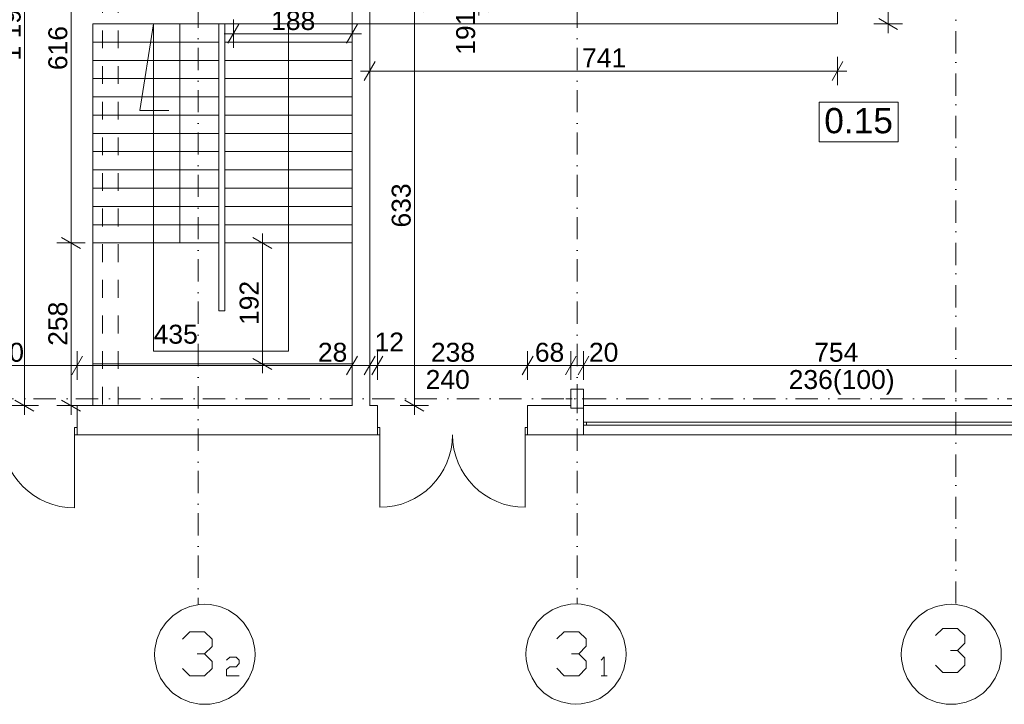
# Model space of a CAD drawing. Extents: x -283435 to 14216, y -77540 to 30522.
# Tile 159 of 177: x -52431 to -36838, y -39941 to -29096. Entities that reach past the tile are written whole.
import ezdxf

# ---------------------------------------------------------------- set-up
doc = ezdxf.new("R2010")
doc.units = 0
doc.header["$MEASUREMENT"] = 0
doc.linetypes.add('Kropki i Kreski', pattern=[670.277762, 352.777767, -176.388884, 0, -141.111112])
doc.linetypes.add('Przerywana', pattern=[564.444447, 282.222223, -282.222223])
for name, color, linetype in [('Drzwi ArchiCAD', 7, 'Continuous'), ('Okna ArchiCADa', 7, 'Continuous'), ('SŁUPY', 7, 'Continuous'), ('WYMIARY', 7, 'Continuous'), ('ŚCIANY', 7, 'Continuous')]:
    doc.layers.add(name, color=color, linetype=linetype)
for name, color, linetype, lineweight in [('Drzwi ArchiCAD_Nr_Pióra__3', 3, 'Continuous', 18), ('Drzwi ArchiCAD_Nr_Pióra__7', 7, 'Continuous', 18), ('LINIE_Nr_Pióra__7', 7, 'Continuous', 18), ('Okna ArchiCADa_Nr_Pióra__23', 23, 'Continuous', 18), ('Okna ArchiCADa_Nr_Pióra__3', 3, 'Continuous', 18), ('Okna ArchiCADa_Nr_Pióra__7', 7, 'Continuous', 18), ('OPISY_Nr_Pióra__65', 65, 'Continuous', 18), ('OPISY_Nr_Pióra__86', 86, 'Continuous', 18), ('OSIE_Nr_Pióra__5', 5, 'Continuous', 18), ('OSIE_Nr_Pióra__7', 7, 'Continuous', 18), ('SŁUPY_Nr_Pióra__20', 20, 'Continuous', 18), ('WYMIARY_Nr_Pióra__4', 4, 'Continuous', 18), ('WYMIARY_Nr_Pióra__5', 5, 'Continuous', 18), ('ŚCIANY_Nr_Pióra__7', 7, 'Continuous', 18)]:
    doc.layers.add(name, color=color, linetype=linetype, lineweight=lineweight)
doc.layers.add('SŁUPY_Nr_Pióra__28', color=7, linetype='Continuous', lineweight=18, true_color=0x260900)
doc.styles.add('GENERATED_STYLE_1', font='arial.ttf')
doc.styles.add('GENERATED_STYLE_2', font='txt')
doc.dimstyles.new('GENERATED_STYLE__1', dxfattribs={"dimtxt": 300, "dimasz": 228, "dimexe": 0.18, "dimexo": 0, "dimgap": 0.09, "dimtad": 1, "dimdec": 0, "dimlfac": 0.1, "dimzin": 0, "dimdsep": 46, "dimtxsty": 'GENERATED_STYLE_2', "dimblk": 'ARROWHEAD_2', "dimblk1": 'ARROWHEAD_2', "dimblk2": 'ARROWHEAD_2', "dimcen": 0.09, "dimclrd": 256, "dimclre": 256, "dimclrt": 256, "dimazin": 0, "dimtfac": 1, "dimtdec": 4, "dimtmove": 0, "dimatfit": 3, "dimfxl": 1, "dimtolj": 1, "dimtzin": 0, "dimarcsym": 0})
doc.dimstyles.new('GENERATED_STYLE__2', dxfattribs={"dimtxt": 300, "dimasz": 228, "dimexe": 0.18, "dimexo": 0, "dimgap": 0.09, "dimtad": 1, "dimtih": 1, "dimtoh": 1, "dimdec": 0, "dimlfac": 0.1, "dimzin": 0, "dimdsep": 46, "dimtxsty": 'GENERATED_STYLE_2', "dimblk": 'ARROWHEAD_2', "dimblk1": 'ARROWHEAD_2', "dimblk2": 'ARROWHEAD_2', "dimcen": 0.09, "dimclrd": 256, "dimclre": 256, "dimclrt": 256, "dimazin": 0, "dimtfac": 1, "dimtdec": 4, "dimtmove": 0, "dimatfit": 3, "dimfxl": 1, "dimtolj": 1, "dimtzin": 0, "dimarcsym": 0})
doc.dimstyles.new('GENERATED_STYLE__3', dxfattribs={"dimtxt": 300, "dimasz": 228, "dimexe": 0.18, "dimexo": 0, "dimgap": 0.09, "dimtad": 1, "dimtih": 1, "dimtoh": 1, "dimdec": 0, "dimlfac": 0.1, "dimzin": 0, "dimdsep": 46, "dimtxsty": 'GENERATED_STYLE_2', "dimblk": 'ARROWHEAD_2', "dimblk1": 'ARROWHEAD_2', "dimblk2": 'ARROWHEAD_2', "dimcen": 0.09, "dimclrd": 256, "dimclre": 256, "dimclrt": 256, "dimazin": 0, "dimtfac": 1, "dimtdec": 4, "dimtmove": 2, "dimatfit": 3, "dimfxl": 1, "dimtolj": 1, "dimtzin": 0, "dimarcsym": 0})

# ---------------------------------------------------------------- blocks, each defined once
blk = doc.blocks.new('O M panel zakrzywiony 12_7')
at = {"layer": 'Okna ArchiCADa_Nr_Pióra__23', "linetype": 'Continuous'}
for p, q in [((-3718, 0), (-3768, 0)), ((-3718, -50), (-3718, 0)), ((3768, 0), (3718, 0)), ((3718, 0), (3718, -50)), ((-3768, -50), (-3718, -50)), ((3718, -50), (3768, -50))]:
    blk.add_line(p, q, dxfattribs=at)
at = {"layer": 'Okna ArchiCADa_Nr_Pióra__3', "linetype": 'Continuous'}
for p, q in [((-3768, 150), (3768, 150)), ((3718, 0), (-3718, 0)), ((-3718, -50), (3718, -50)), ((-3768, -310), (3768, -310))]:
    blk.add_line(p, q, dxfattribs=at)
at = {"layer": 'Okna ArchiCADa_Nr_Pióra__7', "linetype": 'Continuous'}
for p, q in [((-3768, 0), (-3768, -50)), ((3768, 0), (3768, -50))]:
    blk.add_line(p, q, dxfattribs=at)
blk = doc.blocks.new('D2 Drzwi podw. proste 12_4')
at = {"layer": 'Drzwi ArchiCAD_Nr_Pióra__3', "linetype": 'Continuous'}
for p, q in [((-1160, 0), (-1160, 1160)), ((1160, 0), (1160, 1160)), ((-1160, 0), (-1200, 0)), ((-1200, 0), (-1200, -115)), ((-1160, -115), (-1160, 0)), ((1200, 0), (1160, 0)), ((1160, 0), (1160, -115)), ((1200, -115), (1200, 0)), ((-1200, -115), (-1160, -115)), ((1160, -115), (1200, -115))]:
    blk.add_line(p, q, dxfattribs=at)
for centre, start, end in [((-1160, 0), 0, 90), ((1160, 0), 90, 180)]:
    blk.add_arc(centre, 1160, start, end, dxfattribs=at)
at = {"layer": 'Drzwi ArchiCAD_Nr_Pióra__7', "linetype": 'Continuous'}
for p, q in [((-1200, 0), (-1200, -115)), ((1200, 0), (1200, -115))]:
    blk.add_line(p, q, dxfattribs=at)
blk = doc.blocks.new('D2 Drzwi podw. proste 12_9')
at = {"layer": 'Drzwi ArchiCAD_Nr_Pióra__3', "linetype": 'Continuous'}
for p, q in [((-1150, 0), (-1150, 1150)), ((1150, 0), (1150, 1150)), ((-1150, 0), (-1190, 0)), ((-1190, 0), (-1190, -115)), ((-1150, -115), (-1150, 0)), ((1190, 0), (1150, 0)), ((1150, 0), (1150, -115)), ((1190, -115), (1190, 0)), ((-1190, -115), (-1150, -115)), ((1150, -115), (1190, -115))]:
    blk.add_line(p, q, dxfattribs=at)
for centre, start, end in [((-1150, 0), 0, 90), ((1150, 0), 90, 180)]:
    blk.add_arc(centre, 1150, start, end, dxfattribs=at)
at = {"layer": 'Drzwi ArchiCAD_Nr_Pióra__7', "linetype": 'Continuous'}
for p, q in [((-1190, 0), (-1190, -115)), ((1190, 0), (1190, -115))]:
    blk.add_line(p, q, dxfattribs=at)
blk = doc.blocks.new('Ściana_1', base_point=(10397, -35210))
at = {"layer": 'ŚCIANY_Nr_Pióra__7', "linetype": 'Continuous'}
for p, q in [((-51521, -35555), (-51521, -35210)), ((-47167, -35210), (-51521, -35210)), ((-46767, -35210), (-46887, -35210)), ((-46767, -35555), (-46767, -35210)), ((-44387, -35555), (-44387, -35210)), ((-43703, -35210), (-44387, -35210)), ((-43503, -35470), (-43503, -35210)), ((-43503, -35520), (-43503, -35470)), ((-43503, -35670), (-43503, -35520)), ((-51521, -35670), (-51521, -35555)), ((-51521, -35670), (-46767, -35670)), ((-46767, -35670), (-46767, -35555)), ((-44387, -35670), (-44387, -35555)), ((-44387, -35670), (-43503, -35670))]:
    blk.add_line(p, q, dxfattribs=at)
at = {"layer": 'Drzwi ArchiCAD', "linetype": 'Continuous', "rotation": 180}
blk.add_blockref('D2 Drzwi podw. proste 12_4', (-52721, -35670), dxfattribs=at)
at = {"layer": 'Drzwi ArchiCAD', "linetype": 'Continuous', "xscale": -1, "rotation": 180}
blk.add_blockref('D2 Drzwi podw. proste 12_9', (-45577, -35670), dxfattribs=at)
at = {"layer": 'Okna ArchiCADa', "linetype": 'Continuous', "rotation": 180}
blk.add_blockref('O M panel zakrzywiony 12_7', (-39735, -35520), dxfattribs=at)
blk = doc.blocks.new('Ściana_26', base_point=(-39480, -29162))
at = {"layer": 'ŚCIANY_Nr_Pióra__7', "linetype": 'Continuous'}
for p, q in [((-39480, -23225), (-39760, -23225)), ((-39760, -23225), (-39760, -28882)), ((-39480, -29162), (-39480, -23225))]:
    blk.add_line(p, q, dxfattribs=at)
blk = doc.blocks.new('Ściana_27', base_point=(-47167, -28762))
at = {"layer": 'ŚCIANY_Nr_Pióra__7', "linetype": 'Continuous'}
for p, q in [((-47167, -28882), (-47167, -35210)), ((-46887, -35210), (-46887, -28882))]:
    blk.add_line(p, q, dxfattribs=at)
blk = doc.blocks.new('Ściana_280', base_point=(-46887, -29162))
at = {"layer": 'ŚCIANY_Nr_Pióra__7', "linetype": 'Continuous'}
for p, q in [((-46180, -28882), (-46887, -28882)), ((-46887, -28882), (-46887, -29162)), ((-44684, -28882), (-46060, -28882)), ((-39760, -28882), (-44434, -28882)), ((-46887, -29162), (-39480, -29162))]:
    blk.add_line(p, q, dxfattribs=at)
blk = doc.blocks.new('Słup_22', base_point=(-43603, -35100))
at = {"layer": 'SŁUPY_Nr_Pióra__20', "linetype": 'Continuous'}
for p, q in [((-43603, -35020), (-43603, -34870)), ((-43683, -35100), (-43783, -35100)), ((-43603, -35180), (-43603, -35330)), ((-43523, -35100), (-43423, -35100))]:
    blk.add_line(p, q, dxfattribs=at)
blk.add_point((-43603, -35100), dxfattribs=at)
at = {"layer": 'SŁUPY_Nr_Pióra__28', "linetype": 'Continuous', "flags": 128}
blk.add_lwpolyline([(-43503, -35250), (-43503, -34950), (-43703, -34950), (-43703, -35250)], close=True, dxfattribs=at)
blk = doc.blocks.new('*D1100')
at = {"layer": 'WYMIARY_Nr_Pióra__4', "linetype": 'Continuous', "transparency": 16777216}
for p, q in [((8913, -35210), (8463, -35210)), ((8538, -35123), (8838, -35296)), ((8688, -35670), (8688, -35210)), ((8913, -35670), (8463, -35670)), ((8538, -35583), (8838, -35756)), ((8688, -35817), (8688, -35670))]:
    blk.add_line(p, q, dxfattribs=at)
at = {"layer": 'WYMIARY_Nr_Pióra__5', "transparency": 16777216, "insert": (8328, -36212), "char_height": 300, "attachment_point": 1, "rotation": 90, "style": 'GENERATED_STYLE_1'}
blk.add_mtext('{46}', dxfattribs=at)
blk = doc.blocks.new('ARROWHEAD_2')
at = {"linetype": 'Continuous'}
for p, q in [((0, 0), (-1, 0)), ((-0.378, -0.655), (0.378, 0.655))]:
    blk.add_line(p, q, dxfattribs=at)
blk = doc.blocks.new('*D1210')
at = {"layer": 'WYMIARY_Nr_Pióra__4', "linetype": 'Continuous', "transparency": 16777216}
for p, q in [((-38452, -23225), (-38902, -23225)), ((-38527, -23312), (-38827, -23138)), ((-38677, -23225), (-38677, -23078)), ((-38677, -29162), (-38677, -23225)), ((-38827, -29076), (-38527, -29249)), ((-38452, -29162), (-38902, -29162)), ((-38677, -29309), (-38677, -29162))]:
    blk.add_line(p, q, dxfattribs=at)
at = {"layer": 'WYMIARY_Nr_Pióra__5', "transparency": 16777216, "insert": (-39037, -26535), "char_height": 300, "attachment_point": 1, "rotation": 90, "style": 'GENERATED_STYLE_1'}
blk.add_mtext('{594}', dxfattribs=at)
blk = doc.blocks.new('*D1211')
at = {"layer": 'WYMIARY_Nr_Pióra__4', "linetype": 'Continuous', "transparency": 16777216}
for p, q in [((-46801, -29760), (-46974, -30060)), ((-46887, -30135), (-46887, -29685)), ((-39566, -30060), (-39393, -29760)), ((-39480, -30135), (-39480, -29685)), ((-47034, -29910), (-46887, -29910)), ((-46887, -29910), (-39480, -29910)), ((-39480, -29910), (-39333, -29910))]:
    blk.add_line(p, q, dxfattribs=at)
at = {"layer": 'WYMIARY_Nr_Pióra__5', "transparency": 16777216, "insert": (-43525, -29550), "char_height": 300, "attachment_point": 1, "style": 'GENERATED_STYLE_1'}
blk.add_mtext('{741}', dxfattribs=at)
blk = doc.blocks.new('*D1212')
at = {"layer": 'WYMIARY_Nr_Pióra__4', "linetype": 'Continuous', "transparency": 16777216}
for p, q in [((-46030, -28969), (-46330, -28796)), ((-46180, -28882), (-46180, -28736)), ((-45955, -28882), (-46405, -28882)), ((-46180, -35210), (-46180, -28882)), ((-45955, -35210), (-46405, -35210)), ((-46330, -35123), (-46030, -35296)), ((-46180, -35357), (-46180, -35210))]:
    blk.add_line(p, q, dxfattribs=at)
at = {"layer": 'WYMIARY_Nr_Pióra__5', "transparency": 16777216, "insert": (-46540, -32388), "char_height": 300, "attachment_point": 1, "rotation": 90, "style": 'GENERATED_STYLE_1'}
blk.add_mtext('{633}', dxfattribs=at)
blk = doc.blocks.new('*D1224')
at = {"layer": 'WYMIARY_Nr_Pióra__4', "linetype": 'Continuous', "transparency": 16777216}
for p, q in [((-53834, -34424), (-54008, -34724)), ((-53921, -34799), (-53921, -34349)), ((-51435, -34424), (-51608, -34724)), ((-51521, -34799), (-51521, -34349)), ((-53921, -34574), (-51521, -34574))]:
    blk.add_line(p, q, dxfattribs=at)
at = {"layer": 'WYMIARY_Nr_Pióra__5', "transparency": 16777216, "insert": (-53063, -34214), "char_height": 300, "attachment_point": 1, "style": 'GENERATED_STYLE_1'}
blk.add_mtext('{240}', dxfattribs=at)
blk = doc.blocks.new('*D1225')
at = {"layer": 'WYMIARY_Nr_Pióra__4', "linetype": 'Continuous', "transparency": 16777216}
for p, q in [((-51435, -34424), (-51608, -34724)), ((-51521, -34799), (-51521, -34349)), ((-47081, -34424), (-47254, -34724)), ((-47167, -34799), (-47167, -34349)), ((-51521, -34574), (-47167, -34574))]:
    blk.add_line(p, q, dxfattribs=at)
at = {"layer": 'WYMIARY_Nr_Pióra__5', "transparency": 16777216, "char_height": 300, "attachment_point": 1, "style": 'GENERATED_STYLE_1'}
for s, insert in [('{435}', (-50310, -33928)), ('{28}', (-47709, -34214))]:
    blk.add_mtext(s, dxfattribs=dict(at, insert=insert))
blk = doc.blocks.new('*D1226')
at = {"layer": 'WYMIARY_Nr_Pióra__4', "linetype": 'Continuous', "transparency": 16777216}
for p, q in [((-47081, -34424), (-47254, -34724)), ((-47167, -34799), (-47167, -34349)), ((-46801, -34424), (-46974, -34724)), ((-46887, -34799), (-46887, -34349)), ((-47167, -34574), (-46887, -34574))]:
    blk.add_line(p, q, dxfattribs=at)
blk = doc.blocks.new('*D1227')
at = {"layer": 'WYMIARY_Nr_Pióra__4', "linetype": 'Continuous', "transparency": 16777216}
for p, q in [((-46801, -34424), (-46974, -34724)), ((-46887, -34799), (-46887, -34349)), ((-46681, -34424), (-46854, -34724)), ((-46767, -34799), (-46767, -34349)), ((-46887, -34574), (-46767, -34574))]:
    blk.add_line(p, q, dxfattribs=at)
at = {"layer": 'WYMIARY_Nr_Pióra__5', "transparency": 16777216, "insert": (-46812, -34052), "char_height": 300, "attachment_point": 1, "style": 'GENERATED_STYLE_1'}
blk.add_mtext('{12}', dxfattribs=at)
blk = doc.blocks.new('*D1228')
at = {"layer": 'WYMIARY_Nr_Pióra__4', "linetype": 'Continuous', "transparency": 16777216}
for p, q in [((-46681, -34424), (-46854, -34724)), ((-46767, -34799), (-46767, -34349)), ((-44301, -34424), (-44474, -34724)), ((-44387, -34799), (-44387, -34349)), ((-46767, -34574), (-44387, -34574))]:
    blk.add_line(p, q, dxfattribs=at)
at = {"layer": 'WYMIARY_Nr_Pióra__5', "transparency": 16777216, "insert": (-45919, -34214), "char_height": 300, "attachment_point": 1, "style": 'GENERATED_STYLE_1'}
blk.add_mtext('{238}', dxfattribs=at)
blk = doc.blocks.new('*D1229')
at = {"layer": 'WYMIARY_Nr_Pióra__4', "linetype": 'Continuous', "transparency": 16777216}
for p, q in [((-44301, -34424), (-44474, -34724)), ((-44387, -34799), (-44387, -34349)), ((-43616, -34424), (-43789, -34724)), ((-43703, -34799), (-43703, -34349)), ((-44387, -34574), (-43703, -34574))]:
    blk.add_line(p, q, dxfattribs=at)
at = {"layer": 'WYMIARY_Nr_Pióra__5', "transparency": 16777216, "insert": (-44273, -34214), "char_height": 300, "attachment_point": 1, "style": 'GENERATED_STYLE_1'}
blk.add_mtext('{68}', dxfattribs=at)
blk = doc.blocks.new('*D1230')
at = {"layer": 'WYMIARY_Nr_Pióra__4', "linetype": 'Continuous', "transparency": 16777216}
for p, q in [((-43616, -34424), (-43789, -34724)), ((-43703, -34799), (-43703, -34349)), ((-43416, -34424), (-43589, -34724)), ((-43503, -34799), (-43503, -34349)), ((-43703, -34574), (-43503, -34574))]:
    blk.add_line(p, q, dxfattribs=at)
blk = doc.blocks.new('*D1231')
at = {"layer": 'WYMIARY_Nr_Pióra__4', "linetype": 'Continuous', "transparency": 16777216}
for p, q in [((-43416, -34424), (-43589, -34724)), ((-43503, -34799), (-43503, -34349)), ((-36054, -34724), (-35880, -34424)), ((-35967, -34799), (-35967, -34349)), ((-43503, -34574), (-35967, -34574)), ((-35967, -34574), (-35820, -34574))]:
    blk.add_line(p, q, dxfattribs=at)
at = {"layer": 'WYMIARY_Nr_Pióra__5', "transparency": 16777216, "char_height": 300, "attachment_point": 1, "style": 'GENERATED_STYLE_1'}
for s, insert in [('{20}', (-43416, -34214)), ('{754}', (-39849, -34214))]:
    blk.add_mtext(s, dxfattribs=dict(at, insert=insert))
blk = doc.blocks.new('*D1233')
at = {"layer": 'WYMIARY_Nr_Pióra__4', "linetype": 'Continuous', "transparency": 16777216}
for p, q in [((-44934, -26975), (-45384, -26975)), ((-45309, -26888), (-45009, -27061)), ((-45159, -28882), (-45159, -26975)), ((-45309, -28796), (-45009, -28969)), ((-44934, -28882), (-45384, -28882)), ((-45159, -29029), (-45159, -28882))]:
    blk.add_line(p, q, dxfattribs=at)
at = {"layer": 'WYMIARY_Nr_Pióra__5', "transparency": 16777216, "char_height": 300, "attachment_point": 1, "rotation": 90, "style": 'GENERATED_STYLE_1'}
for s, insert in [('{15}', (-45519, -27517)), ('{191}', (-45519, -29652))]:
    blk.add_mtext(s, dxfattribs=dict(at, insert=insert))
blk = doc.blocks.new('*D1248')
at = {"layer": 'WYMIARY_Nr_Pióra__4', "linetype": 'Continuous', "transparency": 16777216}
for p, q in [((-51768, -32545), (-51468, -32719)), ((-51393, -32632), (-51843, -32632)), ((-51618, -35210), (-51618, -32632)), ((-51393, -35210), (-51843, -35210)), ((-51768, -35123), (-51468, -35296)), ((-51618, -35357), (-51618, -35210))]:
    blk.add_line(p, q, dxfattribs=at)
at = {"layer": 'WYMIARY_Nr_Pióra__5', "transparency": 16777216, "insert": (-51978, -34262), "char_height": 300, "attachment_point": 1, "rotation": 90, "style": 'GENERATED_STYLE_1'}
blk.add_mtext('{258}', dxfattribs=at)
blk = doc.blocks.new('*D1249')
at = {"layer": 'WYMIARY_Nr_Pióra__4', "linetype": 'Continuous', "transparency": 16777216}
for p, q in [((-51393, -26475), (-51843, -26475)), ((-51768, -26388), (-51468, -26561)), ((-51618, -32632), (-51618, -26475)), ((-51768, -32545), (-51468, -32719)), ((-51393, -32632), (-51843, -32632))]:
    blk.add_line(p, q, dxfattribs=at)
at = {"layer": 'WYMIARY_Nr_Pióra__5', "transparency": 16777216, "insert": (-51978, -29895), "char_height": 300, "attachment_point": 1, "rotation": 90, "style": 'GENERATED_STYLE_1'}
blk.add_mtext('{616}', dxfattribs=at)
blk = doc.blocks.new('*D1250')
at = {"layer": 'WYMIARY_Nr_Pióra__4', "linetype": 'Continuous', "transparency": 16777216}
for p, q in [((-51468, -23187), (-51768, -23013)), ((-51618, -23100), (-51618, -22953)), ((-51393, -23100), (-51843, -23100)), ((-51618, -26475), (-51618, -23100)), ((-51393, -26475), (-51843, -26475)), ((-51768, -26388), (-51468, -26561))]:
    blk.add_line(p, q, dxfattribs=at)
at = {"layer": 'WYMIARY_Nr_Pióra__5', "transparency": 16777216, "insert": (-51978, -25129), "char_height": 300, "attachment_point": 1, "rotation": 90, "style": 'GENERATED_STYLE_1'}
blk.add_mtext('{337}', dxfattribs=at)
blk = doc.blocks.new('*D1251')
at = {"layer": 'WYMIARY_Nr_Pióra__4', "linetype": 'Continuous', "transparency": 16777216}
for p, q in [((-48438, -32719), (-48738, -32545)), ((-48588, -32632), (-48588, -32485)), ((-48363, -32632), (-48813, -32632)), ((-48588, -34550), (-48588, -32632)), ((-48363, -34550), (-48813, -34550)), ((-48738, -34463), (-48438, -34636)), ((-48588, -34697), (-48588, -34550))]:
    blk.add_line(p, q, dxfattribs=at)
at = {"layer": 'WYMIARY_Nr_Pióra__5', "transparency": 16777216, "insert": (-48948, -33932), "char_height": 300, "attachment_point": 1, "rotation": 90, "style": 'GENERATED_STYLE_1'}
blk.add_mtext('{192}', dxfattribs=at)
blk = doc.blocks.new('*D1252')
at = {"layer": 'WYMIARY_Nr_Pióra__4', "linetype": 'Continuous', "transparency": 16777216}
for p, q in [((-52206, -23337), (-52506, -23163)), ((-52356, -23250), (-52356, -23103)), ((-52131, -23250), (-52581, -23250)), ((-52356, -35210), (-52356, -23250)), ((-52131, -35210), (-52581, -35210)), ((-52506, -35123), (-52206, -35296)), ((-52356, -35357), (-52356, -35210))]:
    blk.add_line(p, q, dxfattribs=at)
at = {"layer": 'WYMIARY_Nr_Pióra__5', "transparency": 16777216, "insert": (-52716, -29743), "char_height": 300, "attachment_point": 1, "rotation": 90, "style": 'GENERATED_STYLE_1'}
blk.add_mtext('{1\xa0196}', dxfattribs=at)
blk = doc.blocks.new('*D1259')
at = {"layer": 'WYMIARY_Nr_Pióra__4', "linetype": 'Continuous', "transparency": 16777216}
for p, q in [((-49047, -29544), (-49047, -29094)), ((-47167, -29544), (-47167, -29094)), ((-48961, -29169), (-49134, -29469)), ((-47254, -29469), (-47081, -29169)), ((-49194, -29319), (-49047, -29319)), ((-49047, -29319), (-47167, -29319)), ((-47167, -29319), (-47020, -29319))]:
    blk.add_line(p, q, dxfattribs=at)
at = {"layer": 'WYMIARY_Nr_Pióra__5', "transparency": 16777216, "insert": (-48449, -28959), "char_height": 300, "attachment_point": 1, "style": 'GENERATED_STYLE_1'}
blk.add_mtext('{188}', dxfattribs=at)

msp = doc.modelspace()

# ---------------------------------------------------------------- linework, layer by layer
at = {"layer": 'LINIE_Nr_Pióra__7', "linetype": 'Przerywana'}
for p, q in [((-51117.4, -26444.6), (-51117.4, -35209.9)), ((-50871.6, -26444.6), (-50871.6, -35209.9))]:
    msp.add_line(p, q, dxfattribs=at)
at = {"layer": 'LINIE_Nr_Pióra__7', "linetype": 'Continuous'}
for p, q in [((-51271.6, -29162.4), (-51271.6, -35209.9)), ((-51271.6, -35209.9), (-51271.6, -29162.4)), ((-49896.5, -32632), (-49896.5, -29162.4)), ((-51271.6, -35209.9), (-51271.6, -34549.9)), ((-51271.6, -34549.9), (-47167.2, -34549.9))]:
    msp.add_line(p, q, dxfattribs=at)
at = {"layer": 'LINIE_Nr_Pióra__7', "linetype": 'Continuous', "flags": 128}
for points in [[(-51271.6, -29162.4), (-39479.6, -29162.4)], [(-50309.7, -29162.4), (-50529.1, -30532.2)], [(-50309.7, -34344.1), (-50309.7, -29162.4)], [(-49279.6, -29162.4), (-49279.6, -33706.2)], [(-49180.3, -29162.4), (-49180.3, -33706.2)], [(-48176.3, -29162.4), (-48176.3, -34344.1)], [(-49279.6, -29451.5), (-51271.6, -29451.5)], [(-47167.2, -29451.5), (-49180.3, -29451.5)], [(-49279.6, -29740.7), (-51271.6, -29740.7)], [(-47167.2, -29740.7), (-49180.3, -29740.7)], [(-49279.6, -30029.8), (-51271.6, -30029.8)], [(-47167.2, -30029.8), (-49180.3, -30029.8)], [(-49279.6, -30318.9), (-51271.6, -30318.9)], [(-47167.2, -30318.9), (-49180.3, -30318.9)], [(-50529.1, -30532.2), (-50069, -30532.2)], [(-49279.6, -30608.1), (-51271.6, -30608.1)], [(-47167.2, -30608.1), (-49180.3, -30608.1)], [(-49279.6, -30897.2), (-51271.6, -30897.2)], [(-47167.2, -30897.2), (-49180.3, -30897.2)], [(-49279.6, -31186.3), (-51271.6, -31186.3)], [(-47167.2, -31186.3), (-49180.3, -31186.3)], [(-49279.6, -31475.5), (-51271.6, -31475.5)], [(-47167.2, -31475.5), (-49180.3, -31475.5)], [(-49279.6, -31764.6), (-51271.6, -31764.6)], [(-47167.2, -31764.6), (-49180.3, -31764.6)], [(-49279.6, -32053.7), (-51271.6, -32053.7)], [(-47167.2, -32053.7), (-49180.3, -32053.7)], [(-49279.6, -32342.9), (-51271.6, -32342.9)], [(-47167.2, -32342.9), (-49180.3, -32342.9)], [(-49279.6, -32632), (-51271.6, -32632)], [(-47172.2, -32632), (-49180.3, -32632)], [(-49279.6, -33706.2), (-49180.3, -33706.2)], [(-48176.3, -34344.1), (-50309.7, -34344.1)]]:
    msp.add_lwpolyline(points, dxfattribs=at)
at = {"layer": 'OPISY_Nr_Pióra__65', "linetype": 'Continuous', "flags": 128}
msp.add_lwpolyline([(-39770.5, -30403.4), (-38520.5, -30403.4), (-38520.5, -31032), (-39770.5, -31032)], close=True, dxfattribs=at)
at = {"layer": 'OSIE_Nr_Pióra__5', "linetype": 'Kropki i Kreski'}
for p, q in [((-49602.8, 27442), (-49602.8, -38366)), ((-43602.8, 27442), (-43602.8, -38346.1))]:
    msp.add_line(p, q, dxfattribs=at)
at = {"layer": 'OSIE_Nr_Pióra__7', "linetype": 'Kropki i Kreski'}
for p, q in [((-37603.3, -38346.1), (-37603.3, 27442)), ((-280139.5, -35099.9), (10893.5, -35099.9))]:
    msp.add_line(p, q, dxfattribs=at)
at = {"layer": 'OSIE_Nr_Pióra__7', "linetype": 'Continuous', "flags": 128}
for points in [[(-50294, -39151.2), (-50288.7, -39229.8), (-50257.2, -39386.6), (-50199.7, -39527.7), (-50110.8, -39653.4), (-50006.2, -39763.1), (-49875.7, -39846.7), (-49734.3, -39909.5), (-49582.9, -39940.9), (-49499.3, -39940.9), (-49415.4, -39940.9), (-49263.9, -39909.5), (-49122.8, -39846.7), (-48992.1, -39763.1), (-48887.4, -39653.4), (-48803.8, -39527.7), (-48741, -39386.6), (-48709.6, -39229.8), (-48704.2, -39151.2), (-48709.6, -39067.6), (-48741, -38916.2), (-48803.8, -38769.7), (-48887.4, -38644), (-48992.1, -38539.7), (-49122.8, -38450.8), (-49263.9, -38393.3), (-49415.4, -38361.8), (-49499.3, -38356.5), (-49582.9, -38361.8), (-49734.3, -38393.3), (-49875.7, -38450.8), (-50006.2, -38539.7), (-50110.8, -38644), (-50199.7, -38769.7), (-50257.2, -38916.2), (-50288.7, -39067.6)], [(-44416.9, -39146.2), (-44411.5, -39229.8), (-44380.1, -39381.6), (-44317.3, -39522.7), (-44233.7, -39653.4), (-44129, -39758), (-43998.3, -39846.7), (-43857.2, -39904.2), (-43705.7, -39935.6), (-43621.8, -39940.9), (-43538.2, -39935.6), (-43386.8, -39904.2), (-43245.4, -39846.7), (-43114.6, -39758), (-43010.3, -39653.4), (-42921.4, -39522.7), (-42863.8, -39381.6), (-42832.4, -39229.8), (-42827.1, -39146.2), (-42832.4, -39062.6), (-42863.8, -38910.8), (-42921.4, -38769.7), (-43010.3, -38639), (-43114.6, -38534.4), (-43245.4, -38445.4), (-43386.8, -38387.9), (-43538.2, -38356.5), (-43621.8, -38351.5), (-43705.7, -38356.5), (-43857.2, -38387.9), (-43998.3, -38445.4), (-44129, -38534.4), (-44233.7, -38639), (-44317.3, -38769.7), (-44380.1, -38910.8), (-44411.5, -39062.6)], [(-38471.6, -39151.2), (-38466.2, -39229.8), (-38435.1, -39386.6), (-38377.6, -39527.7), (-38293.7, -39653.4), (-38184, -39763.1), (-38058.6, -39846.7), (-37917.2, -39909.5), (-37760.4, -39940.9), (-37676.8, -39940.9), (-37598.3, -39940.9), (-37441.5, -39909.5), (-37300.3, -39846.7), (-37175, -39763.1), (-37065, -39653.4), (-36981.4, -39527.7), (-36918.5, -39386.6), (-36887.4, -39229.8), (-36887.4, -39151.2), (-36887.4, -39067.6), (-36918.5, -38916.2), (-36981.4, -38769.7), (-37065, -38644), (-37175, -38539.7), (-37300.3, -38450.8), (-37441.5, -38393.3), (-37598.3, -38361.8), (-37676.8, -38356.5), (-37760.4, -38361.8), (-37917.2, -38393.3), (-38058.6, -38450.8), (-38184, -38539.7), (-38293.7, -38644), (-38377.6, -38769.7), (-38435.1, -38916.2), (-38466.2, -39067.6)]]:
    msp.add_lwpolyline(points, close=True, dxfattribs=at)
for points in [[(-49504.3, -39140.9), (-49383.9, -39025.8), (-49383.9, -38910.8), (-49504.3, -38790.5), (-49734.3, -38790.5), (-49854.7, -38910.8)], [(-43575, -39140.9), (-43460, -39020.5), (-43460, -38905.5), (-43575, -38790.5), (-43810.1, -38790.5), (-43925.1, -38905.5)], [(-37577.5, -39088.7), (-37462.5, -38973.7), (-37462.5, -38853.3), (-37577.5, -38738.3), (-37812.9, -38738.3), (-37927.9, -38853.3)], [(-37927.9, -39318.7), (-37812.9, -39439.1), (-37577.5, -39439.1), (-37462.5, -39318.7), (-37462.5, -39203.7), (-37577.5, -39088.7), (-37692.5, -39088.7)], [(-49854.7, -39376.2), (-49734.3, -39491.3), (-49504.3, -39491.3), (-49383.9, -39376.2), (-49383.9, -39261.2), (-49504.3, -39140.9), (-49619.3, -39140.9)], [(-49153.9, -39240.2), (-49101.7, -39193.3), (-49002.4, -39193.3), (-48955.3, -39240.2), (-48955.3, -39292.6), (-49002.4, -39344.8), (-49101.7, -39344.8), (-49153.9, -39391.9), (-49153.9, -39491.3), (-48955.3, -39491.3)], [(-43925.1, -39370.9), (-43810.1, -39491.3), (-43575, -39491.3), (-43460, -39370.9), (-43460, -39255.9), (-43575, -39140.9), (-43690, -39140.9)], [(-43177.5, -39491.3), (-43177.5, -39188), (-43224.6, -39240.2)], [(-43224.6, -39491.3), (-43125.3, -39491.3)]]:
    msp.add_lwpolyline(points, dxfattribs=at)

# ---------------------------------------------------------------- block references
at = {"layer": 'SŁUPY'}
msp.add_blockref('Słup_22', (-43602.8, -35099.9), dxfattribs=at)
at = {"layer": 'ŚCIANY'}
for name, p in [('Ściana_26', (-39479.6, -29162.4)), ('Ściana_27', (-47167.2, -28762.4)), ('Ściana_280', (-46887.2, -29162.4)), ('Ściana_1', (10396.7, -35209.9))]:
    msp.add_blockref(name, p, dxfattribs=at)

# ---------------------------------------------------------------- texts
at = {"layer": 'OPISY_Nr_Pióra__86', "linetype": 'Continuous', "insert": (-39145.5, -30494.8), "char_height": 400, "attachment_point": 2, "style": 'GENERATED_STYLE_1'}
msp.add_mtext('{0.15}', dxfattribs=at)
at = {"layer": 'WYMIARY_Nr_Pióra__5', "linetype": 'Continuous', "char_height": 300, "attachment_point": 7, "style": 'GENERATED_STYLE_1'}
for s, insert in [('{240}', (-46002.2, -34949.4)), ('{236(100)}', (-40252.8, -35036.1))]:
    msp.add_mtext(s, dxfattribs=dict(at, insert=insert))

# ---------------------------------------------------------------- dimensions: what is measured, and where the dimension line sits
at = {"layer": 'WYMIARY', "linetype": 'Continuous'}
for base, p1, p2, picture, middle in [((-51617.9, -35209.9), (-51117.4, -26474.6), (-51117.4, -23099.9), '*D1250', (-51827.9, -24791.3)), ((-52355.6, -35209.9), (-51271.6, -35209.9), (-54990.3, -23249.9), '*D1252', (-52565.6, -29228.5)), ((-38676.9, -29162.4), (-39479.6, -29162.4), (-39479.6, -23224.9), '*D1210', (-38886.9, -26197.8)), ((-51617.9, -35209.9), (-51271.6, -32632), (-51117.4, -26474.6), '*D1249', (-51827.9, -29557.4)), ((-45159.3, -28882.4), (-44583.7, -28882.4), (-44683.7, -26974.6), '*D1233', (-45369.3, -29314.7)), ((-46180.1, -35209.9), (-43502.8, -35209.9), (-46887.2, -28882.4), '*D1212', (-46390.1, -32050.3)), ((-51617.9, -35209.9), (-51521.2, -35209.9), (-51271.6, -32632), '*D1248', (-51827.9, -33925.1)), ((-48587.9, -34549.9), (-51271.6, -34549.9), (-49180.3, -32632), '*D1251', (-48797.9, -33595.1)), ((8688.3, -35669.9), (-110311.1, -35669.9), (10396.7, -35209.9), '*D1100', (8478.3, -35987))]:
    dim = msp.add_linear_dim(base=base, p1=p1, p2=p2, angle=90, dimstyle='GENERATED_STYLE__1', dxfattribs=at)
    dim.commit()
    dim.dimension.update_dxf_attribs({"geometry": picture, "text_midpoint": middle})
for base, p1, p2, dimstyle, picture, middle in [((-49047.3, -29318.5), (-49047.3, -28882.4), (-47167.2, -28882.4), 'GENERATED_STYLE__2', '*D1259', (-48111.4, -29108.5)), ((-46887.2, -29910.2), (-46887.2, -28882.4), (-39479.6, -29162.4), 'GENERATED_STYLE__2', '*D1211', (-43187.5, -29700.2)), ((-61402.9, -34574.5), (-51521.2, -35209.9), (-47167.2, -35209.9), 'GENERATED_STYLE__3', '*D1225', (-49972.3, -34078.4)), ((-61402.9, -34574.5), (-46887.2, -35209.9), (-46767.2, -35209.9), 'GENERATED_STYLE__3', '*D1227', (-46587.6, -34201.8)), ((-61402.9, -34574.5), (-53921.1, -35209.9), (-51521.2, -35209.9), 'GENERATED_STYLE__2', '*D1224', (-52725.2, -34364.5)), ((-61402.9, -34574.5), (-46767.2, -35209.9), (-44387.2, -35209.9), 'GENERATED_STYLE__2', '*D1228', (-45581.3, -34364.5)), ((-61402.9, -34574.5), (-44387.2, -35209.9), (-43702.8, -34949.9), 'GENERATED_STYLE__2', '*D1229', (-44047.8, -34364.5)), ((-61402.9, -34574.5), (-43502.8, -34949.9), (-35967, -35209.9), 'GENERATED_STYLE__2', '*D1231', (-39511.4, -34364.5)), ((-61402.9, -34574.5), (-47167.2, -35209.9), (-46887.2, -35209.9), 'GENERATED_STYLE__2', '*D1226', (-47484.3, -34364.5)), ((-61402.9, -34574.5), (-43702.8, -34949.9), (-43502.8, -34949.9), 'GENERATED_STYLE__2', '*D1230', (-43191.2, -34364.5))]:
    dim = msp.add_linear_dim(base=base, p1=p1, p2=p2, dimstyle=dimstyle, dxfattribs=at)
    dim.commit()
    dim.dimension.update_dxf_attribs({"geometry": picture, "text_midpoint": middle})

doc.saveas('drawing.dxf')
